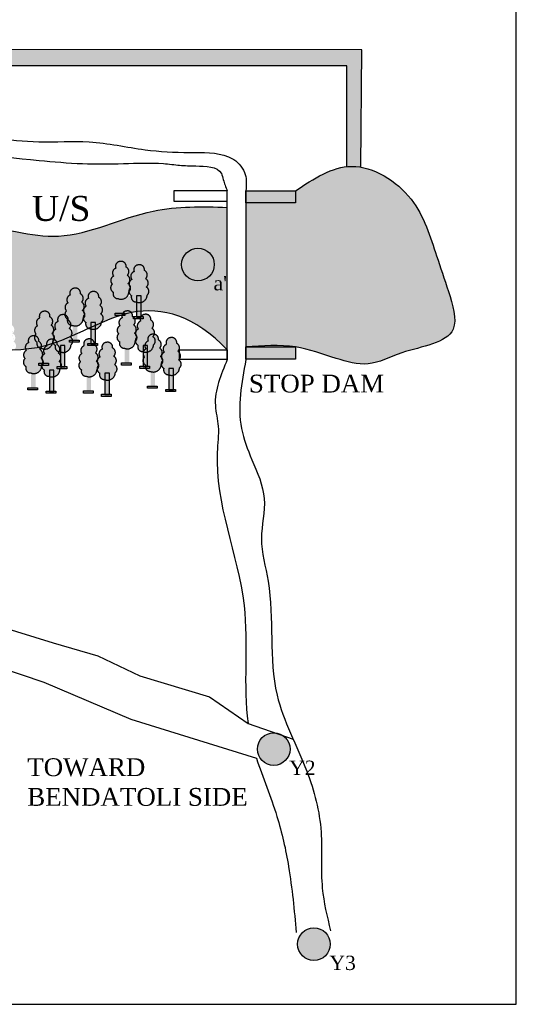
# Model space of a CAD drawing. Header units: millimetres. Extents: x 10887 to 17532, y -3266 to 805.
# Tile 9 of 10: x 16835 to 17532, y -3266 to -1885. Entities that reach past the tile are written whole.
import ezdxf

# ---------------------------------------------------------------- set-up
doc = ezdxf.new("R2010")
doc.units = ezdxf.units.MM
doc.linetypes.add('ACAD_ISO10W100', pattern=[18, 12, -3, 0, -3])
doc.styles.get("Standard").update_dxf_attribs({"font": 'times.ttf', "height": 6})

msp = doc.modelspace()

# ---------------------------------------------------------------- hatches: boundary and pattern name
at = {"ltscale": 100}
h = msp.add_hatch(color=256, dxfattribs=at)
h.set_gradient(color1=(56, 199, 182), one_color=1, tint=1, name='INVSPHERICAL')
edge = h.paths.add_edge_path()
edge.add_line((16530.3, -1926.8), (16530.3, -1949.9))
edge.add_line((16530.3, -1949.9), (17294.1, -1949.9))
edge.add_line((17294.1, -1949.9), (17294.1, -2091.2))
edge.add_spline(control_points=[(17294.1, -2091.2), (17296.3, -2091), (17302.9, -2090.6), (17309.5, -2091.2), (17313.9, -2091.9)], knot_values=[262.663959, 262.663959, 262.663959, 262.663959, 285.740739, 331.184608, 331.184608, 331.184608, 331.184608], degree=3, periodic=0)
edge.add_line((17313.9, -2091.9), (17314.9, -1927.3))
edge.add_line((17314.9, -1927.3), (16530.3, -1926.8))
h.paths.add_polyline_path([(16458.4, -1949.9), (16458.4, -1926.8), (15731.9, -1926.4), (15724.4, -1949.9)])
h = msp.add_hatch(color=256, dxfattribs=at)
h.set_gradient(color1=(56, 199, 182), one_color=1, tint=1, name='INVSPHERICAL')
edge = h.paths.add_edge_path()
edge.add_spline(control_points=[(17313.9, -2091.9), (17340.3, -2096.5), (17394.9, -2134), (17416.4, -2207), (17436.4, -2264), (17458.4, -2336.8), (17376.6, -2345.5), (17326.5, -2373.8), (17273.7, -2359.3), (17241.2, -2347.2), (17222.1, -2344.1)], knot_values=[331.184608, 331.184608, 331.184608, 331.184608, 603.559922, 894.404785, 1070.15021, 1246.713554, 1510.81305, 1677.207588, 1829.122425, 2025.924297, 2025.924297, 2025.924297, 2025.924297], degree=3, periodic=0)
edge.add_line((17222.1, -2344.1), (17222.1, -2361.3))
edge.add_line((17222.1, -2361.3), (17152.3, -2361.3))
edge.add_line((17152.3, -2361.3), (17152.3, -2344.1))
edge.add_line((17152.3, -2344.1), (17152.3, -2124.9))
edge.add_line((17152.3, -2124.9), (17222.1, -2124.9))
edge.add_spline(control_points=[(17222.1, -2124.9), (17245.7, -2109.4), (17269.2, -2093.8), (17294.1, -2091.2)], knot_values=[0, 0, 0, 0, 262.663959, 262.663959, 262.663959, 262.663959], degree=3, periodic=0)
edge.add_spline(control_points=[(17294.1, -2091.2), (17296.3, -2091), (17302.9, -2090.6), (17309.5, -2091.2), (17313.9, -2091.9)], knot_values=[262.663959, 262.663959, 262.663959, 262.663959, 285.740739, 331.184608, 331.184608, 331.184608, 331.184608], degree=3, periodic=0)
h = msp.add_hatch(color=256, dxfattribs=at)
h.set_gradient(color1=(0, 0, 255), one_color=1, tint=1, name='INVSPHERICAL')
edge = h.paths.add_edge_path()
edge.add_spline(control_points=[(17005.3, -2294), (17044.4, -2290.5), (17085.2, -2305.2), (17126.2, -2348.1)], knot_values=[27.173097, 27.173097, 27.173097, 27.173097, 433.268988, 433.268988, 433.268988, 433.268988], degree=3, periodic=0)
edge.add_line((17126.2, -2348.1), (17126.2, -2148.3))
edge.add_spline(control_points=[(17126.2, -2148.3), (17091.2, -2147.2), (17010.1, -2145.4), (16896.4, -2206.4), (16781.3, -2166.3), (16711.2, -2163.1), (16680.7, -2164.4)], knot_values=[2236.871214, 2236.871214, 2236.871214, 2236.871214, 2583.693586, 3042.589808, 3436.840429, 3742.581601, 3742.581601, 3742.581601, 3742.581601], degree=3, periodic=0)
edge.add_arc((16673.4, -2164.5), 7.26, -49.5543, 0.4252, ccw=False)
edge.add_arc((16674.7, -2176), 6.91, -49.2837, 60.7163, ccw=False)
edge.add_arc((16668.3, -2180.7), 11, 283.0736, 357.1696, ccw=False)
edge.add_line((16670.8, -2191.4), (16670.8, -2211.5))
edge.add_line((16670.8, -2211.5), (16673.5, -2211.5))
edge.add_line((16673.5, -2211.5), (16673.5, -2214.6))
edge.add_line((16673.5, -2214.6), (16659.9, -2214.6))
edge.add_line((16659.9, -2214.6), (16659.9, -2211.5))
edge.add_line((16659.9, -2211.5), (16664.5, -2211.5))
edge.add_line((16664.5, -2211.5), (16664.5, -2191))
edge.add_arc((16668.3, -2180.7), 11, 247.1696, 249.6432, ccw=False)
edge.add_arc((16663.8, -2184), 6.88, 161.8977, 271.8977, ccw=False)
edge.add_arc((16660.5, -2175.7), 6.93, 187.132, 242.132, ccw=False)
edge.add_arc((16642.6, -2176), 11, 331.4498, 357.1696, ccw=False)
edge.add_line((16652.3, -2181.3), (16652.3, -2186.1))
edge.add_line((16652.3, -2186.1), (16655.1, -2186.1))
edge.add_line((16655.1, -2186.1), (16655.1, -2189.2))
edge.add_line((16655.1, -2189.2), (16641.5, -2189.2))
edge.add_line((16641.5, -2189.2), (16641.5, -2187))
edge.add_arc((16642.6, -2176), 11, 247.1696, 263.7497, ccw=False)
edge.add_arc((16638.2, -2179.3), 6.88, 161.8977, 271.8977, ccw=False)
edge.add_arc((16634.9, -2171), 6.93, 164.6787, 242.132, ccw=False)
edge.add_spline(control_points=[(16628.2, -2169.2), (16623.9, -2169.7), (16619.7, -2170.2), (16615.5, -2170.8)], knot_values=[2018.293611, 2018.293611, 2018.293611, 2018.293611, 2060.937851, 2060.937851, 2060.937851, 2060.937851], degree=3, periodic=0)
edge.add_arc((16610.1, -2175.2), 6.91, -49.2837, 39.1739, ccw=False)
edge.add_arc((16603.7, -2179.9), 11, 283.0736, 357.1696, ccw=False)
edge.add_line((16606.1, -2190.6), (16606.1, -2210.6))
edge.add_line((16606.1, -2210.6), (16608.9, -2210.6))
edge.add_line((16608.9, -2210.6), (16608.9, -2213.7))
edge.add_line((16608.9, -2213.7), (16595.3, -2213.7))
edge.add_line((16595.3, -2213.7), (16595.3, -2210.6))
edge.add_line((16595.3, -2210.6), (16599.8, -2210.6))
edge.add_line((16599.8, -2210.6), (16599.8, -2190.2))
edge.add_arc((16603.7, -2179.9), 11, 247.1696, 249.6432, ccw=False)
edge.add_arc((16599.2, -2183.1), 6.88, 161.8977, 271.8977, ccw=False)
edge.add_arc((16595.9, -2174.8), 6.93, 187.132, 242.132, ccw=False)
edge.add_arc((16578, -2175.2), 11, 247.1696, 357.1696, ccw=False)
edge.add_arc((16573.5, -2178.4), 6.88, 167.3871, 271.8977, ccw=False)
edge.add_spline(control_points=[(16566.8, -2176.9), (16566.8, -2176.9), (16557.5, -2177.9), (16548.1, -2178.8), (16538.8, -2179.5)], knot_values=[1760.988671, 1760.988671, 1760.988671, 1760.988671, 1761.074247, 1854.920418, 1854.920418, 1854.920418, 1854.920418], degree=3, periodic=0)
edge.add_line((16538.8, -2179.5), (16538.8, -2336.8))
edge.add_spline(control_points=[(16538.8, -2336.8), (16555.9, -2335.3), (16573, -2334.3), (16590.1, -2333.4)], knot_values=[1849.022067, 1849.022067, 1849.022067, 1849.022067, 2021.321689, 2021.321689, 2021.321689, 2021.321689], degree=3, periodic=0)
edge.add_arc((16596.2, -2329.9), 6.98, 115.064, 209.9784, ccw=False)
edge.add_arc((16598.6, -2319.2), 6.97, 139.8109, 219.2336, ccw=False)
edge.add_arc((16597.4, -2309.2), 6.84, 182.407, 233.3186, ccw=False)
edge.add_arc((16596.3, -2298), 12.8, 133.2841, 243.2841, ccw=False)
edge.add_arc((16590.3, -2284.7), 4.84, 125, 235, ccw=False)
edge.add_arc((16599.7, -2276.7), 12.9, 88.7186, 198.7186, ccw=False)
edge.add_arc((16600.8, -2263.8), 0.831, 68.6634, 178.6634, ccw=False)
edge.add_arc((16613.8, -2267.4), 13.4, 50.9301, 160.9301, ccw=False)
edge.add_arc((16626.3, -2259.3), 4.64, 40.7049, 150.7049, ccw=False)
edge.add_arc((16640.5, -2264.8), 13.6, 31.1254, 141.1254, ccw=False)
edge.add_arc((16656.1, -2261.7), 5.61, 25.5471, 135.5471, ccw=False)
edge.add_arc((16666.1, -2267.5), 9.6, 10.9193, 120.9193, ccw=False)
edge.add_arc((16672.3, -2278), 12.8, -34.9098, 75.0902, ccw=False)
edge.add_arc((16681.6, -2288.5), 3.35, -39.0393, 70.9607, ccw=False)
edge.add_arc((16681.8, -2293.7), 3.92, -58.3698, 51.6302, ccw=False)
edge.add_arc((16675.5, -2303.3), 10.4, -73.0513, 36.9487, ccw=False)
edge.add_arc((16667.5, -2310.6), 11.4, 236.351, 346.351, ccw=False)
edge.add_arc((16649.6, -2311.6), 14.3, 251.8616, 324.0769, ccw=False)
edge.add_line((16645.2, -2325.2), (16645.2, -2331.8))
edge.add_spline(control_points=[(16645.2, -2331.8), (16657.9, -2331.8), (16674.7, -2332.4), (16691.5, -2334), (16695.5, -2334.4)], knot_values=[1498.183476, 1498.183476, 1498.183476, 1498.183476, 1625.667675, 1664.988597, 1664.988597, 1664.988597, 1664.988597], degree=3, periodic=0)
edge.add_arc((16702.3, -2335.4), 6.88, 161.8977, 171.2731, ccw=False)
edge.add_arc((16699, -2327.2), 6.93, 132.132, 242.132, ccw=False)
edge.add_arc((16699.3, -2317.1), 6.98, 115.064, 225.064, ccw=False)
edge.add_arc((16701.7, -2306.4), 6.97, 109.2336, 219.2336, ccw=False)
edge.add_arc((16705.9, -2297.2), 6.97, 92.0684, 202.0684, ccw=False)
edge.add_arc((16707, -2297), 6.94, -8.9659, 101.0341, ccw=False)
edge.add_arc((16710.6, -2304.5), 7.13, -46.666, 63.334, ccw=False)
edge.add_arc((16711.9, -2315.9), 7.26, -49.5543, 60.4457, ccw=False)
edge.add_arc((16713.2, -2327.5), 6.91, 46.9708, 60.7163, ccw=False)
edge.add_arc((16724.9, -2321.8), 6.98, 115.064, 185.3572, ccw=False)
edge.add_arc((16727.4, -2311.1), 6.97, 109.2336, 219.2336, ccw=False)
edge.add_arc((16731.5, -2301.9), 6.97, 92.0684, 202.0684, ccw=False)
edge.add_arc((16732.6, -2301.7), 6.94, -8.9659, 101.0341, ccw=False)
edge.add_arc((16736.2, -2309.2), 7.13, -46.666, 63.334, ccw=False)
edge.add_arc((16737.6, -2320.7), 7.26, -49.5543, 60.4457, ccw=False)
edge.add_arc((16738.9, -2332.2), 6.91, -49.2837, 60.7163, ccw=False)
edge.add_arc((16732.4, -2336.9), 11, 339.2537, 357.1696, ccw=False)
edge.add_spline(control_points=[(16742.7, -2340.8), (16754.9, -2342.6), (16767.2, -2344.4), (16779.3, -2345.8)], knot_values=[1222.368358, 1222.368358, 1222.368358, 1222.368358, 1343.020981, 1343.020981, 1343.020981, 1343.020981], degree=3, periodic=0)
edge.add_arc((16786.2, -2345.9), 6.88, 161.8977, 178.5018, ccw=False)
edge.add_arc((16782.9, -2337.7), 6.93, 132.132, 242.132, ccw=False)
edge.add_arc((16783.2, -2327.6), 6.98, 115.064, 225.064, ccw=False)
edge.add_arc((16785.6, -2316.9), 6.97, 109.2336, 219.2336, ccw=False)
edge.add_arc((16789.8, -2307.7), 6.97, 92.0684, 202.0684, ccw=False)
edge.add_arc((16790.8, -2307.5), 6.94, -8.9659, 101.0341, ccw=False)
edge.add_arc((16794.5, -2315), 7.13, -46.666, 63.334, ccw=False)
edge.add_arc((16795.8, -2326.5), 7.26, -49.5543, 60.4457, ccw=False)
edge.add_arc((16797.1, -2338), 6.91, 46.9708, 60.7163, ccw=False)
edge.add_arc((16808.8, -2332.3), 6.98, 115.064, 185.3572, ccw=False)
edge.add_arc((16811.2, -2321.6), 6.97, 109.2336, 219.2336, ccw=False)
edge.add_arc((16815.4, -2312.4), 6.97, 92.0684, 202.0684, ccw=False)
edge.add_arc((16816.5, -2312.2), 6.94, -8.9659, 101.0341, ccw=False)
edge.add_arc((16820.1, -2319.7), 7.13, -46.666, 63.334, ccw=False)
edge.add_arc((16821.4, -2331.2), 7.26, -49.5543, 60.4457, ccw=False)
edge.add_arc((16822.8, -2342.7), 6.91, -49.2837, 60.7163, ccw=False)
edge.add_arc((16816.3, -2347.4), 11, 355.101, 357.1696, ccw=False)
edge.add_spline(control_points=[(16827.3, -2348.3), (16832.6, -2348.2), (16837.9, -2347.9), (16843.2, -2347.4)], knot_values=[1007.833604, 1007.833604, 1007.833604, 1007.833604, 1062.162246, 1062.162246, 1062.162246, 1062.162246], degree=3, periodic=0)
edge.add_arc((16849.7, -2344.7), 6.97, 109.2336, 202.9394, ccw=False)
edge.add_arc((16853.8, -2335.5), 6.97, 92.0684, 202.0684, ccw=False)
edge.add_arc((16854.9, -2335.3), 6.94, 80.309, 101.0341, ccw=False)
edge.add_arc((16862.5, -2331), 6.93, 132.132, 158.1341, ccw=False)
edge.add_arc((16862.8, -2321), 6.98, 115.064, 225.064, ccw=False)
edge.add_arc((16865.2, -2310.2), 6.97, 109.2336, 219.2336, ccw=False)
edge.add_arc((16869.4, -2301), 6.97, 92.0684, 202.0684, ccw=False)
edge.add_arc((16870.5, -2300.9), 6.94, -8.9659, 101.0341, ccw=False)
edge.add_arc((16874.1, -2308.3), 7.13, -46.666, 63.334, ccw=False)
edge.add_arc((16875.4, -2319.8), 7.26, -49.5543, 60.4457, ccw=False)
edge.add_arc((16876.7, -2331.4), 6.91, 46.9708, 60.7163, ccw=False)
edge.add_arc((16888.4, -2325.7), 6.98, 115.064, 185.3572, ccw=False)
edge.add_arc((16890.9, -2314.9), 6.97, 109.2336, 219.2336, ccw=False)
edge.add_arc((16895, -2305.7), 6.97, 92.0684, 202.0684, ccw=False)
edge.add_arc((16896.1, -2305.6), 6.94, 70.8959, 101.0341, ccw=False)
edge.add_arc((16905.3, -2298.7), 6.93, 132.132, 182.8223, ccw=False)
edge.add_arc((16905.6, -2288.6), 6.98, 115.064, 225.064, ccw=False)
edge.add_arc((16908, -2277.9), 6.97, 109.2336, 219.2336, ccw=False)
edge.add_arc((16912.2, -2268.7), 6.97, 92.0684, 202.0684, ccw=False)
edge.add_arc((16913.2, -2268.5), 6.94, -8.9659, 101.0341, ccw=False)
edge.add_arc((16916.9, -2276), 7.13, -46.666, 63.334, ccw=False)
edge.add_arc((16918.2, -2287.5), 7.26, -49.5543, 60.4457, ccw=False)
edge.add_arc((16919.5, -2299), 6.91, 46.9708, 60.7163, ccw=False)
edge.add_arc((16931.2, -2293.3), 6.98, 115.064, 185.3572, ccw=False)
edge.add_arc((16933.7, -2282.6), 6.97, 109.2336, 219.2336, ccw=False)
edge.add_arc((16937.8, -2273.4), 6.97, 92.0684, 202.0684, ccw=False)
edge.add_arc((16938.9, -2273.2), 6.94, -8.9659, 101.0341, ccw=False)
edge.add_arc((16942.5, -2280.7), 7.13, -46.666, 63.334, ccw=False)
edge.add_arc((16943.9, -2292.2), 7.26, -49.5543, 60.4457, ccw=False)
edge.add_arc((16945.2, -2303.7), 6.91, -49.2837, 60.7163, ccw=False)
edge.add_arc((16938.7, -2308.4), 11, 351.738, 357.1696, ccw=False)
edge.add_spline(control_points=[(16949.6, -2310), (16958.4, -2306.2), (16967.2, -2302.7), (16976, -2300)], knot_values=[536.0951, 536.0951, 536.0951, 536.0951, 630.780956, 630.780956, 630.780956, 630.780956], degree=3, periodic=0)
edge.add_line((16976, -2300), (16968.8, -2300))
edge.add_line((16968.8, -2300), (16968.8, -2296.9))
edge.add_line((16968.8, -2296.9), (16979.4, -2296.9))
edge.add_arc((16985.3, -2300.7), 6.97, 92.0684, 147.4539, ccw=False)
edge.add_arc((16986.3, -2300.5), 6.94, 40.8938, 101.0341, ccw=False)
edge.add_spline(control_points=[(16991.6, -2296), (16991.7, -2296), (16994.2, -2295.5), (16996.6, -2295.1), (16999, -2294.7)], knot_values=[455.194653, 455.194653, 455.194653, 455.194653, 456.294275, 481.187452, 481.187452, 481.187452, 481.187452], degree=3, periodic=0)
edge.add_line((16999, -2294.7), (16999, -2281.2))
edge.add_arc((17002.8, -2270.9), 11, 247.1696, 249.6432, ccw=False)
edge.add_arc((16998.4, -2274.1), 6.88, 161.8977, 271.8977, ccw=False)
edge.add_arc((16995.1, -2265.8), 6.93, 187.132, 242.132, ccw=False)
edge.add_arc((16977.2, -2266.2), 11, 247.1696, 357.1696, ccw=False)
edge.add_arc((16972.7, -2269.4), 6.88, 161.8977, 271.8977, ccw=False)
edge.add_arc((16969.4, -2261.1), 6.93, 132.132, 242.132, ccw=False)
edge.add_arc((16969.7, -2251), 6.98, 115.064, 225.064, ccw=False)
edge.add_arc((16972.1, -2240.3), 6.97, 109.2336, 219.2336, ccw=False)
edge.add_arc((16976.3, -2231.1), 6.97, 92.0684, 202.0684, ccw=False)
edge.add_arc((16977.4, -2231), 6.94, -8.9659, 101.0341, ccw=False)
edge.add_arc((16981, -2238.4), 7.13, -46.666, 63.334, ccw=False)
edge.add_arc((16982.3, -2249.9), 7.26, -49.5543, 60.4457, ccw=False)
edge.add_arc((16983.7, -2261.5), 6.91, 46.9708, 60.7163, ccw=False)
edge.add_arc((16995.3, -2255.8), 6.98, 115.064, 185.3572, ccw=False)
edge.add_arc((16997.8, -2245), 6.97, 109.2336, 219.2336, ccw=False)
edge.add_arc((17001.9, -2235.8), 6.97, 92.0684, 202.0684, ccw=False)
edge.add_arc((17003, -2235.7), 6.94, -8.9659, 101.0341, ccw=False)
edge.add_arc((17006.7, -2243.1), 7.13, -46.666, 63.334, ccw=False)
edge.add_arc((17008, -2254.6), 7.26, -49.5543, 60.4457, ccw=False)
edge.add_arc((17009.3, -2266.2), 6.91, -49.2837, 60.7163, ccw=False)
edge.add_arc((17002.8, -2270.9), 11, 283.0736, 357.1696, ccw=False)
edge.add_line((17005.3, -2281.6), (17005.3, -2294))
h.paths.add_polyline_path([(16647.9, -2209.9), (16634.3, -2209.9), (16634.3, -2206.8), (16647.9, -2206.8)], flags=16)
h.paths.add_polyline_path([(16629.4, -2184.4), (16615.8, -2184.4), (16615.8, -2181.4), (16629.4, -2181.4)], flags=16)
h.paths.add_polyline_path([(16583.3, -2209), (16569.7, -2209), (16569.7, -2205.9), (16583.3, -2205.9)], flags=16)
h = msp.add_hatch(color=256, dxfattribs=at)
h.set_gradient(color1=(181, 135, 74), one_color=1, tint=1, name='SPHERICAL')
h.paths.add_polyline_path([(17108, -2228.5, 1), (17062.3, -2228.5, 1)])
at = {"linetype": 'ACAD_ISO10W100', "ltscale": 100}
h = msp.add_hatch(color=256, dxfattribs=at)
h.set_gradient(color1=(0, 153, 0), one_color=1, tint=1, name='SPHERICAL')
h.paths.add_polyline_path([(16987, -2255.4, 0.520567), (16985.9, -2243.6, 0.520567), (16984.2, -2232, 0.520567), (16976, -2224.2, 0.520567), (16969.8, -2233.7, 0.520567), (16966.7, -2244.7, 0.520567), (16964.8, -2256, 0.520567), (16966.2, -2267.3, 0.520567), (16972.9, -2276.3, 0.010794), (16973.4, -2276.5), (16973.4, -2267.6), (16979.7, -2267.6), (16979.7, -2276.9, 0.335061), (16988.2, -2266.7, 0.520567)])
h = msp.add_hatch(color=256, dxfattribs=at)
h.set_gradient(color1=(0, 153, 0), one_color=1, tint=1, name='SPHERICAL')
h.paths.add_polyline_path([(17012.7, -2260.1, 0.520567), (17011.6, -2248.3, 0.520567), (17009.9, -2236.7, 0.520567), (17001.7, -2228.9, 0.520567), (16995.5, -2238.4, 0.520567), (16992.4, -2249.4, 0.520567), (16990.4, -2260.7, 0.520567), (16991.8, -2272, 0.520567), (16998.6, -2281, 0.010794), (16999, -2281.2), (16999, -2272.3), (17005.3, -2272.3), (17005.3, -2281.6, 0.335061), (17013.8, -2271.4, 0.520567)])
h = msp.add_hatch(color=256, dxfattribs=at)
h.set_gradient(color1=(0, 153, 0), one_color=1, tint=1, name='SPHERICAL')
h.paths.add_polyline_path([(16922.9, -2293, 0.520567), (16921.8, -2281.1, 0.520567), (16920.1, -2269.6, 0.520567), (16911.9, -2261.7, 0.520567), (16905.7, -2271.3, 0.520567), (16902.6, -2282.3, 0.520567), (16900.6, -2293.5, 0.520567), (16902, -2304.8, 0.520567), (16908.8, -2313.8, 0.010794), (16909.3, -2314), (16909.3, -2305.2), (16915.6, -2305.2), (16915.6, -2314.4, 0.335061), (16924, -2304.3, 0.520567)])
h = msp.add_hatch(color=256, dxfattribs=at)
h.set_gradient(color1=(0, 153, 0), one_color=1, tint=1, name='SPHERICAL')
h.paths.add_polyline_path([(16948.6, -2297.7, 0.520567), (16947.4, -2285.8, 0.520567), (16945.7, -2274.3, 0.520567), (16937.6, -2266.4, 0.520567), (16931.4, -2276, 0.520567), (16928.3, -2287, 0.520567), (16926.3, -2298.2, 0.520567), (16927.7, -2309.5, 0.520567), (16934.5, -2318.5, 0.010794), (16934.9, -2318.7), (16934.9, -2309.9), (16941.2, -2309.9), (16941.2, -2319.1, 0.335061), (16949.7, -2309, 0.520567)])
h = msp.add_hatch(color=256, dxfattribs=at)
h.set_gradient(color1=(255, 127, 127), one_color=1, tint=1, name='SPHERICAL')
h.paths.add_polyline_path([(16979.7, -2276.9, -0.146911), (16973.4, -2276.5), (16973.4, -2296.9), (16979.7, -2296.9)])
h.paths.add_polyline_path([(16979.7, -2267.6), (16973.4, -2267.6), (16973.4, -2276.5, 0.146911), (16979.7, -2276.9)])
h.paths.add_polyline_path([(16982.4, -2300), (16982.4, -2296.9), (16979.7, -2296.9), (16979.7, -2297.4), (16973.4, -2297.4), (16973.4, -2296.9), (16968.8, -2296.9), (16968.8, -2300)])
h = msp.add_hatch(color=256, dxfattribs=at)
h.set_gradient(color1=(255, 127, 127), one_color=1, tint=1, name='SPHERICAL')
h.paths.add_polyline_path([(17005.3, -2281.6, -0.146911), (16999, -2281.2), (16999, -2301.6), (17005.3, -2301.6)])
h.paths.add_polyline_path([(17005.3, -2272.3), (16999, -2272.3), (16999, -2281.2, 0.146911), (17005.3, -2281.6)])
h.paths.add_polyline_path([(17008.1, -2304.7), (17008.1, -2301.6), (17005.3, -2301.6), (17005.3, -2302.1), (16999, -2302.1), (16999, -2301.6), (16994.5, -2301.6), (16994.5, -2304.7)])
h = msp.add_hatch(color=256, dxfattribs=at)
h.set_gradient(color1=(255, 127, 127), one_color=1, tint=1, name='SPHERICAL')
h.paths.add_polyline_path([(16999, -2281.2, 0.146911), (17005.3, -2281.6), (17005.3, -2272.3), (16999, -2272.3)])
h.paths.add_polyline_path([(16999, -2301.6), (17005.3, -2301.6), (17005.3, -2281.6, -0.146911), (16999, -2281.2)])
h.paths.add_polyline_path([(16999, -2301.6), (17005.3, -2301.6), (17005.3, -2272.3), (16999, -2272.3)])
h = msp.add_hatch(color=256, dxfattribs=at)
h.set_gradient(color1=(0, 153, 0), one_color=1, tint=1, name='SPHERICAL')
h.paths.add_polyline_path([(16880.1, -2325.3, 0.520567), (16879, -2313.5, 0.520567), (16877.3, -2302, 0.520567), (16869.1, -2294.1, 0.520567), (16862.9, -2303.6, 0.520567), (16859.8, -2314.6, 0.520567), (16857.8, -2325.9, 0.520567), (16859.3, -2337.2, 0.520567), (16866, -2346.2, 0.010794), (16866.5, -2346.4), (16866.5, -2337.5), (16872.8, -2337.5), (16872.8, -2346.8, 0.335061), (16881.3, -2336.6, 0.520567)])
h = msp.add_hatch(color=256, dxfattribs=at)
h.set_gradient(color1=(0, 153, 0), one_color=1, tint=1, name='SPHERICAL')
h.paths.add_polyline_path([(16905.8, -2330, 0.520567), (16904.6, -2318.2, 0.520567), (16902.9, -2306.7, 0.520567), (16894.8, -2298.8, 0.520567), (16888.6, -2308.4, 0.520567), (16885.5, -2319.3, 0.520567), (16883.5, -2330.6, 0.520567), (16884.9, -2341.9, 0.520567), (16891.7, -2350.9, 0.010794), (16892.1, -2351.1), (16892.1, -2342.2), (16898.4, -2342.2), (16898.4, -2351.5, 0.335061), (16906.9, -2341.3, 0.520567)])
h = msp.add_hatch(color=256, dxfattribs=at)
h.set_gradient(color1=(255, 127, 127), one_color=1, tint=1, name='SPHERICAL')
h.paths.add_polyline_path([(16915.6, -2314.4, -0.146911), (16909.3, -2314), (16909.3, -2334.5), (16915.6, -2334.5)])
h.paths.add_polyline_path([(16915.6, -2305.2), (16909.3, -2305.2), (16909.3, -2314, 0.146911), (16915.6, -2314.4)])
h.paths.add_polyline_path([(16918.3, -2337.5), (16918.3, -2334.5), (16915.6, -2334.5), (16915.6, -2334.9), (16909.3, -2334.9), (16909.3, -2334.5), (16904.7, -2334.5), (16904.7, -2337.5)])
h = msp.add_hatch(color=256, dxfattribs=at)
h.set_gradient(color1=(0, 153, 0), one_color=1, tint=1, name='SPHERICAL')
h.paths.add_polyline_path([(16996, -2325, 0.520567), (16994.9, -2313.2, 0.520567), (16993.2, -2301.6, 0.520567), (16985, -2293.7, 0.520567), (16978.8, -2303.3, 0.520567), (16975.7, -2314.3, 0.520567), (16973.7, -2325.6, 0.520567), (16975.1, -2336.8, 0.520567), (16981.9, -2345.9, 0.010794), (16982.4, -2346), (16982.4, -2337.2), (16988.7, -2337.2), (16988.7, -2346.4, 0.335061), (16997.1, -2336.3, 0.520567)])
h = msp.add_hatch(color=256, dxfattribs=at)
h.set_gradient(color1=(0, 153, 0), one_color=1, tint=1, name='SPHERICAL')
h.paths.add_polyline_path([(17021.7, -2329.7, 0.520567), (17020.5, -2317.9, 0.520567), (17018.8, -2306.3, 0.520567), (17010.7, -2298.4, 0.520567), (17004.5, -2308, 0.520567), (17001.4, -2319, 0.520567), (16999.4, -2330.3, 0.520567), (17000.8, -2341.5, 0.520567), (17007.6, -2350.6, 0.010794), (17008, -2350.7), (17008, -2341.9), (17014.3, -2341.9), (17014.3, -2351.1, 0.335061), (17022.8, -2341, 0.520567)])
h = msp.add_hatch(color=256, dxfattribs=at)
h.set_gradient(color1=(255, 127, 127), one_color=1, tint=1, name='SPHERICAL')
h.paths.add_polyline_path([(16941.2, -2319.1, -0.146911), (16934.9, -2318.7), (16934.9, -2339.2), (16941.2, -2339.2)])
h.paths.add_polyline_path([(16941.2, -2309.9), (16934.9, -2309.9), (16934.9, -2318.7, 0.146911), (16941.2, -2319.1)])
h.paths.add_polyline_path([(16944, -2342.2), (16944, -2339.2), (16941.2, -2339.2), (16941.2, -2339.7), (16934.9, -2339.7), (16934.9, -2339.2), (16930.4, -2339.2), (16930.4, -2342.2)])
h = msp.add_hatch(color=256, dxfattribs=at)
h.set_gradient(color1=(255, 127, 127), one_color=1, tint=1, name='SPHERICAL')
h.paths.add_polyline_path([(16934.9, -2318.7, 0.146911), (16941.2, -2319.1), (16941.2, -2309.9), (16934.9, -2309.9)])
h.paths.add_polyline_path([(16934.9, -2339.2), (16941.2, -2339.2), (16941.2, -2319.1, -0.146911), (16934.9, -2318.7)])
h.paths.add_polyline_path([(16934.9, -2339.2), (16941.2, -2339.2), (16941.2, -2309.9), (16934.9, -2309.9)])
h = msp.add_hatch(color=256, dxfattribs=at)
h.set_gradient(color1=(0, 153, 0), one_color=1, tint=1, name='SPHERICAL')
h.paths.add_polyline_path([(16864.6, -2359.8, 0.520567), (16863.4, -2347.9, 0.520567), (16861.7, -2336.4, 0.520567), (16853.6, -2328.5, 0.520567), (16847.4, -2338.1, 0.520567), (16844.3, -2349.1, 0.520567), (16842.3, -2360.3, 0.520567), (16843.7, -2371.6, 0.520567), (16850.5, -2380.6, 0.010794), (16850.9, -2380.8), (16850.9, -2372), (16857.2, -2372), (16857.2, -2381.2, 0.335061), (16865.7, -2371, 0.520567)])
h = msp.add_hatch(color=256, dxfattribs=at)
h.set_gradient(color1=(0, 153, 0), one_color=1, tint=1, name='SPHERICAL')
h.paths.add_polyline_path([(16890.2, -2364.5, 0.520567), (16889.1, -2352.6, 0.520567), (16887.4, -2341.1, 0.520567), (16879.2, -2333.2, 0.520567), (16873, -2342.8, 0.520567), (16869.9, -2353.8, 0.520567), (16867.9, -2365, 0.520567), (16869.3, -2376.3, 0.520567), (16876.1, -2385.3, 0.010794), (16876.5, -2385.5), (16876.5, -2376.7), (16882.8, -2376.7), (16882.8, -2385.9, 0.335061), (16891.3, -2375.7, 0.520567)])
h = msp.add_hatch(color=256, dxfattribs=at)
h.set_gradient(color1=(0, 153, 0), one_color=1, tint=1, name='SPHERICAL')
h.paths.add_polyline_path([(16942.4, -2364.2, 0.520567), (16941.2, -2352.4, 0.520567), (16939.6, -2340.8, 0.520567), (16931.4, -2332.9, 0.520567), (16925.2, -2342.5, 0.520567), (16922.1, -2353.5, 0.520567), (16920.1, -2364.8, 0.520567), (16921.5, -2376.1, 0.520567), (16928.3, -2385.1, 0.010794), (16928.7, -2385.2), (16928.7, -2376.4), (16935, -2376.4), (16935, -2385.6, 0.335061), (16943.5, -2375.5, 0.520567)])
h = msp.add_hatch(color=256, dxfattribs=at)
h.set_gradient(color1=(0, 153, 0), one_color=1, tint=1, name='SPHERICAL')
h.paths.add_polyline_path([(17032.4, -2357.6, 0.520567), (17031.3, -2345.7, 0.520567), (17029.6, -2334.2, 0.520567), (17021.4, -2326.3, 0.520567), (17015.2, -2335.9, 0.520567), (17012.1, -2346.8, 0.520567), (17010.1, -2358.1, 0.520567), (17011.5, -2369.4, 0.520567), (17018.3, -2378.4, 0.010794), (17018.7, -2378.6), (17018.7, -2369.7), (17025, -2369.7), (17025, -2379, 0.335061), (17033.5, -2368.8, 0.520567)])
h = msp.add_hatch(color=256, dxfattribs=at)
h.set_gradient(color1=(0, 153, 0), one_color=1, tint=1, name='SPHERICAL')
h.paths.add_polyline_path([(17058, -2362.3, 0.520567), (17056.9, -2350.4, 0.520567), (17055.2, -2338.9, 0.520567), (17047, -2331, 0.520567), (17040.8, -2340.6, 0.520567), (17037.7, -2351.5, 0.520567), (17035.8, -2362.8, 0.520567), (17037.2, -2374.1, 0.520567), (17043.9, -2383.1, 0.010794), (17044.4, -2383.3), (17044.4, -2374.5), (17050.7, -2374.5), (17050.7, -2383.7, 0.335061), (17059.2, -2373.5, 0.520567)])
h = msp.add_hatch(color=256, dxfattribs=at)
h.set_gradient(color1=(255, 127, 127), one_color=1, tint=1, name='SPHERICAL')
h.paths.add_polyline_path([(16872.8, -2346.8, -0.146911), (16866.5, -2346.4), (16866.5, -2366.9), (16872.8, -2366.9)])
h.paths.add_polyline_path([(16872.8, -2337.5), (16866.5, -2337.5), (16866.5, -2346.4, 0.146911), (16872.8, -2346.8)])
h.paths.add_polyline_path([(16875.5, -2369.9), (16875.5, -2366.9), (16872.8, -2366.9), (16872.8, -2367.3), (16866.5, -2367.3), (16866.5, -2366.9), (16861.9, -2366.9), (16861.9, -2369.9)])
h = msp.add_hatch(color=256, dxfattribs=at)
h.set_gradient(color1=(255, 127, 127), one_color=1, tint=1, name='SPHERICAL')
h.paths.add_polyline_path([(16898.4, -2351.5, -0.146911), (16892.1, -2351.1), (16892.1, -2371.6), (16898.4, -2371.6)])
h.paths.add_polyline_path([(16898.4, -2342.2), (16892.1, -2342.2), (16892.1, -2351.1, 0.146911), (16898.4, -2351.5)])
h.paths.add_polyline_path([(16901.2, -2374.6), (16901.2, -2371.6), (16898.4, -2371.6), (16898.4, -2372), (16892.1, -2372), (16892.1, -2371.6), (16887.6, -2371.6), (16887.6, -2374.6)])
h = msp.add_hatch(color=256, dxfattribs=at)
h.set_gradient(color1=(255, 127, 127), one_color=1, tint=1, name='SPHERICAL')
h.paths.add_polyline_path([(16892.1, -2351.1, 0.146911), (16898.4, -2351.5), (16898.4, -2342.2), (16892.1, -2342.2)])
h.paths.add_polyline_path([(16892.1, -2371.6), (16898.4, -2371.6), (16898.4, -2351.5, -0.146911), (16892.1, -2351.1)])
h.paths.add_polyline_path([(16892.1, -2371.6), (16898.4, -2371.6), (16898.4, -2342.2), (16892.1, -2342.2)])
h = msp.add_hatch(color=256, dxfattribs=at)
h.set_gradient(color1=(0, 153, 0), one_color=1, tint=1, name='SPHERICAL')
h.paths.add_polyline_path([(16968, -2368.9, 0.520567), (16966.9, -2357.1, 0.520567), (16965.2, -2345.5, 0.520567), (16957, -2337.6, 0.520567), (16950.8, -2347.2, 0.520567), (16947.7, -2358.2, 0.520567), (16945.7, -2369.5, 0.520567), (16947.1, -2380.8, 0.520567), (16953.9, -2389.8, 0.010794), (16954.3, -2389.9), (16954.3, -2381.1), (16960.7, -2381.1), (16960.7, -2390.3, 0.335061), (16969.1, -2380.2, 0.520567)])
h = msp.add_hatch(color=256, dxfattribs=at)
h.set_gradient(color1=(255, 127, 127), one_color=1, tint=1, name='SPHERICAL')
h.paths.add_polyline_path([(16988.7, -2346.4, -0.146911), (16982.4, -2346), (16982.4, -2366.5), (16988.7, -2366.5)])
h.paths.add_polyline_path([(16988.7, -2337.2), (16982.4, -2337.2), (16982.4, -2346, 0.146911), (16988.7, -2346.4)])
h.paths.add_polyline_path([(16991.4, -2369.6), (16991.4, -2366.5), (16988.7, -2366.5), (16988.7, -2367), (16982.4, -2367), (16982.4, -2366.5), (16977.8, -2366.5), (16977.8, -2369.6)])
h = msp.add_hatch(color=256, dxfattribs=at)
h.set_gradient(color1=(255, 127, 127), one_color=1, tint=1, name='SPHERICAL')
h.paths.add_polyline_path([(17014.3, -2351.1, -0.146911), (17008, -2350.7), (17008, -2371.2), (17014.3, -2371.2)])
h.paths.add_polyline_path([(17014.3, -2341.9), (17008, -2341.9), (17008, -2350.7, 0.146911), (17014.3, -2351.1)])
h.paths.add_polyline_path([(17017.1, -2374.3), (17017.1, -2371.2), (17014.3, -2371.2), (17014.3, -2371.7), (17008, -2371.7), (17008, -2371.2), (17003.5, -2371.2), (17003.5, -2374.3)])
h = msp.add_hatch(color=256, dxfattribs=at)
h.set_gradient(color1=(255, 127, 127), one_color=1, tint=1, name='SPHERICAL')
h.paths.add_polyline_path([(17008, -2350.7, 0.146911), (17014.3, -2351.1), (17014.3, -2341.9), (17008, -2341.9)])
h.paths.add_polyline_path([(17008, -2371.2), (17014.3, -2371.2), (17014.3, -2351.1, -0.146911), (17008, -2350.7)])
h.paths.add_polyline_path([(17008, -2371.2), (17014.3, -2371.2), (17014.3, -2341.9), (17008, -2341.9)])
h = msp.add_hatch(color=256, dxfattribs=at)
h.set_gradient(color1=(255, 127, 127), one_color=1, tint=1, name='SPHERICAL')
h.paths.add_polyline_path([(16857.2, -2381.2, -0.146911), (16850.9, -2380.8), (16850.9, -2401.3), (16857.2, -2401.3)])
h.paths.add_polyline_path([(16857.2, -2372), (16850.9, -2372), (16850.9, -2380.8, 0.146911), (16857.2, -2381.2)])
h.paths.add_polyline_path([(16860, -2404.3), (16860, -2401.3), (16857.2, -2401.3), (16857.2, -2401.7), (16850.9, -2401.7), (16850.9, -2401.3), (16846.4, -2401.3), (16846.4, -2404.3)])
h = msp.add_hatch(color=256, dxfattribs=at)
h.set_gradient(color1=(255, 127, 127), one_color=1, tint=1, name='SPHERICAL')
h.paths.add_polyline_path([(17025, -2379, -0.146911), (17018.7, -2378.6), (17018.7, -2399.1), (17025, -2399.1)])
h.paths.add_polyline_path([(17025, -2369.7), (17018.7, -2369.7), (17018.7, -2378.6, 0.146911), (17025, -2379)])
h.paths.add_polyline_path([(17027.8, -2402.1), (17027.8, -2399.1), (17025, -2399.1), (17025, -2399.5), (17018.7, -2399.5), (17018.7, -2399.1), (17014.2, -2399.1), (17014.2, -2402.1)])
h = msp.add_hatch(color=256, dxfattribs=at)
h.set_gradient(color1=(255, 127, 127), one_color=1, tint=1, name='SPHERICAL')
h.paths.add_polyline_path([(17050.7, -2383.7, -0.146911), (17044.4, -2383.3), (17044.4, -2403.8), (17050.7, -2403.8)])
h.paths.add_polyline_path([(17050.7, -2374.5), (17044.4, -2374.5), (17044.4, -2383.3, 0.146911), (17050.7, -2383.7)])
h.paths.add_polyline_path([(17053.4, -2406.8), (17053.4, -2403.8), (17050.7, -2403.8), (17050.7, -2404.2), (17044.4, -2404.2), (17044.4, -2403.8), (17039.8, -2403.8), (17039.8, -2406.8)])
h = msp.add_hatch(color=256, dxfattribs=at)
h.set_gradient(color1=(255, 127, 127), one_color=1, tint=1, name='SPHERICAL')
h.paths.add_polyline_path([(17044.4, -2383.3, 0.146911), (17050.7, -2383.7), (17050.7, -2374.5), (17044.4, -2374.5)])
h.paths.add_polyline_path([(17044.4, -2403.8), (17050.7, -2403.8), (17050.7, -2383.7, -0.146911), (17044.4, -2383.3)])
h.paths.add_polyline_path([(17044.4, -2403.8), (17050.7, -2403.8), (17050.7, -2374.5), (17044.4, -2374.5)])
h = msp.add_hatch(color=256, dxfattribs=at)
h.set_gradient(color1=(255, 127, 127), one_color=1, tint=1, name='SPHERICAL')
h.paths.add_polyline_path([(16882.8, -2385.9, -0.146911), (16876.5, -2385.5), (16876.5, -2406), (16882.8, -2406)])
h.paths.add_polyline_path([(16882.8, -2376.7), (16876.5, -2376.7), (16876.5, -2385.5, 0.146911), (16882.8, -2385.9)])
h.paths.add_polyline_path([(16885.6, -2409), (16885.6, -2406), (16882.8, -2406), (16882.8, -2406.4), (16876.5, -2406.4), (16876.5, -2406), (16872, -2406), (16872, -2409)])
h = msp.add_hatch(color=256, dxfattribs=at)
h.set_gradient(color1=(255, 127, 127), one_color=1, tint=1, name='SPHERICAL')
h.paths.add_polyline_path([(16876.5, -2385.5, 0.146911), (16882.8, -2385.9), (16882.8, -2376.7), (16876.5, -2376.7)])
h.paths.add_polyline_path([(16876.5, -2406), (16882.8, -2406), (16882.8, -2385.9, -0.146911), (16876.5, -2385.5)])
h.paths.add_polyline_path([(16876.5, -2406), (16882.8, -2406), (16882.8, -2376.7), (16876.5, -2376.7)])
h = msp.add_hatch(color=256, dxfattribs=at)
h.set_gradient(color1=(255, 127, 127), one_color=1, tint=1, name='SPHERICAL')
h.paths.add_polyline_path([(16935, -2385.6, -0.146911), (16928.7, -2385.2), (16928.7, -2405.7), (16935, -2405.7)])
h.paths.add_polyline_path([(16935, -2376.4), (16928.7, -2376.4), (16928.7, -2385.2, 0.146911), (16935, -2385.6)])
h.paths.add_polyline_path([(16937.8, -2408.8), (16937.8, -2405.7), (16935, -2405.7), (16935, -2406.2), (16928.7, -2406.2), (16928.7, -2405.7), (16924.2, -2405.7), (16924.2, -2408.8)])
h = msp.add_hatch(color=256, dxfattribs=at)
h.set_gradient(color1=(255, 127, 127), one_color=1, tint=1, name='SPHERICAL')
h.paths.add_polyline_path([(16960.7, -2390.3, -0.146911), (16954.3, -2389.9), (16954.3, -2410.4), (16960.7, -2410.4)])
h.paths.add_polyline_path([(16960.7, -2381.1), (16954.3, -2381.1), (16954.3, -2389.9, 0.146911), (16960.7, -2390.3)])
h.paths.add_polyline_path([(16963.4, -2413.5), (16963.4, -2410.4), (16960.7, -2410.4), (16960.7, -2410.9), (16954.3, -2410.9), (16954.3, -2410.4), (16949.8, -2410.4), (16949.8, -2413.5)])
h = msp.add_hatch(color=256, dxfattribs=at)
h.set_gradient(color1=(255, 127, 127), one_color=1, tint=1, name='SPHERICAL')
h.paths.add_polyline_path([(16954.3, -2389.9, 0.146911), (16960.7, -2390.3), (16960.7, -2381.1), (16954.3, -2381.1)])
h.paths.add_polyline_path([(16954.3, -2410.4), (16960.7, -2410.4), (16960.7, -2390.3, -0.146911), (16954.3, -2389.9)])
h.paths.add_polyline_path([(16954.3, -2410.4), (16960.7, -2410.4), (16960.7, -2381.1), (16954.3, -2381.1)])
at = {"ltscale": 100}
h = msp.add_hatch(color=256, dxfattribs=at)
h.set_gradient(color1=(181, 135, 74), one_color=1, tint=1, name='SPHERICAL')
h.paths.add_polyline_path([(17214.3, -2908.2, 1), (17168.5, -2908.2, 1)])
h = msp.add_hatch(color=256, dxfattribs=at)
h.set_gradient(color1=(181, 135, 74), one_color=1, tint=1, name='SPHERICAL')
h.paths.add_polyline_path([(17270.7, -3181.9, 1), (17225, -3181.9, 1)])

# ---------------------------------------------------------------- linework, layer by layer
for p, q in [((17314.9, -1927.3), (15731.9, -1926.4)), ((17313.9, -2091.9), (17314.9, -1927.3)), ((17294.1, -1949.9), (15724.4, -1949.9)), ((17294.1, -2091.2), (17294.1, -1949.9)), ((16564.3, -2711.2), (16868.9, -2814.5)), ((16804.3, -2735.2), (16881.8, -2759.2)), ((16881.8, -2759.2), (16944.6, -2777.6)), ((16944.6, -2777.6), (17003.7, -2805.3)), ((16868.9, -2814.5), (16990.7, -2866.2)), ((17003.7, -2805.3), (17101.5, -2834.8)), ((17101.5, -2834.8), (17155.6, -2872.4)), ((16990.7, -2866.2), (17167.2, -2920.8)), ((17155.6, -2872.4), (17218.6, -2894.3)), ((17167.2, -2920.8), (17167.2, -2920.8))]:
    msp.add_line(p, q, dxfattribs=at)
for points in [[(15656.5, -3266.2), (17531.9, -3266.2), (17531.9, -973.8), (15656.5, -973.8)], [(17126.2, -2124.9), (17051.2, -2124.9), (17051.2, -2139.7), (17126.2, -2139.7)], [(17152.3, -2124.9), (17222.1, -2124.9), (17222.1, -2142.1), (17152.3, -2142.1)], [(17152.3, -2344.1), (17222.1, -2344.1), (17222.1, -2361.3), (17152.3, -2361.3)], [(17126.2, -2361.9), (17059.3, -2361.9), (17059.3, -2348.1), (17126.2, -2348.1)]]:
    msp.add_lwpolyline(points, close=True, dxfattribs=at)
for points in [[(17126.2, -2361.9), (17126.2, -2124.9)], [(17152.3, -2124.9), (17152.3, -2361.9)]]:
    msp.add_lwpolyline(points, dxfattribs=at)
at = {"linetype": 'ACAD_ISO10W100', "ltscale": 100}
for points in [[(16972.9, -2276.3, -0.520567), (16966.2, -2267.3, -0.520567), (16964.8, -2256, -0.520567), (16966.7, -2244.7, -0.520567), (16969.8, -2233.7, -0.520567), (16976, -2224.2, -0.520567), (16984.2, -2232, -0.520567), (16985.9, -2243.6, -0.520567), (16987, -2255.4, -0.520567), (16988.2, -2266.7, -0.520567)], [(16998.6, -2281, -0.520567), (16991.8, -2272, -0.520567), (16990.4, -2260.7, -0.520567), (16992.4, -2249.4, -0.520567), (16995.5, -2238.4, -0.520567), (17001.7, -2228.9, -0.520567), (17009.9, -2236.7, -0.520567), (17011.6, -2248.3, -0.520567), (17012.7, -2260.1, -0.520567), (17013.8, -2271.4, -0.520567)], [(16908.8, -2313.8, -0.520567), (16902, -2304.8, -0.520567), (16900.6, -2293.5, -0.520567), (16902.6, -2282.3, -0.520567), (16905.7, -2271.3, -0.520567), (16911.9, -2261.7, -0.520567), (16920.1, -2269.6, -0.520567), (16921.8, -2281.1, -0.520567), (16922.9, -2293, -0.520567), (16924, -2304.3, -0.520567)], [(16934.5, -2318.5, -0.520567), (16927.7, -2309.5, -0.520567), (16926.3, -2298.2, -0.520567), (16928.3, -2287, -0.520567), (16931.4, -2276, -0.520567), (16937.6, -2266.4, -0.520567), (16945.7, -2274.3, -0.520567), (16947.4, -2285.8, -0.520567), (16948.6, -2297.7, -0.520567), (16949.7, -2309, -0.520567)], [(16866, -2346.2, -0.520567), (16859.3, -2337.2, -0.520567), (16857.8, -2325.9, -0.520567), (16859.8, -2314.6, -0.520567), (16862.9, -2303.6, -0.520567), (16869.1, -2294.1, -0.520567), (16877.3, -2302, -0.520567), (16879, -2313.5, -0.520567), (16880.1, -2325.3, -0.520567), (16881.3, -2336.6, -0.520567)], [(16891.7, -2350.9, -0.520567), (16884.9, -2341.9, -0.520567), (16883.5, -2330.6, -0.520567), (16885.5, -2319.3, -0.520567), (16888.6, -2308.4, -0.520567), (16894.8, -2298.8, -0.520567), (16902.9, -2306.7, -0.520567), (16904.6, -2318.2, -0.520567), (16905.8, -2330, -0.520567), (16906.9, -2341.3, -0.520567)], [(16981.9, -2345.9, -0.520567), (16975.1, -2336.8, -0.520567), (16973.7, -2325.6, -0.520567), (16975.7, -2314.3, -0.520567), (16978.8, -2303.3, -0.520567), (16985, -2293.7, -0.520567), (16993.2, -2301.6, -0.520567), (16994.9, -2313.2, -0.520567), (16996, -2325, -0.520567), (16997.1, -2336.3, -0.520567)], [(17007.6, -2350.6, -0.520567), (17000.8, -2341.5, -0.520567), (16999.4, -2330.3, -0.520567), (17001.4, -2319, -0.520567), (17004.5, -2308, -0.520567), (17010.7, -2298.4, -0.520567), (17018.8, -2306.3, -0.520567), (17020.5, -2317.9, -0.520567), (17021.7, -2329.7, -0.520567), (17022.8, -2341, -0.520567)], [(16850.5, -2380.6, -0.520567), (16843.7, -2371.6, -0.520567), (16842.3, -2360.3, -0.520567), (16844.3, -2349.1, -0.520567), (16847.4, -2338.1, -0.520567), (16853.6, -2328.5, -0.520567), (16861.7, -2336.4, -0.520567), (16863.4, -2347.9, -0.520567), (16864.6, -2359.8, -0.520567), (16865.7, -2371, -0.520567)], [(16876.1, -2385.3, -0.520567), (16869.3, -2376.3, -0.520567), (16867.9, -2365, -0.520567), (16869.9, -2353.8, -0.520567), (16873, -2342.8, -0.520567), (16879.2, -2333.2, -0.520567), (16887.4, -2341.1, -0.520567), (16889.1, -2352.6, -0.520567), (16890.2, -2364.5, -0.520567), (16891.3, -2375.7, -0.520567)], [(16928.3, -2385.1, -0.520567), (16921.5, -2376.1, -0.520567), (16920.1, -2364.8, -0.520567), (16922.1, -2353.5, -0.520567), (16925.2, -2342.5, -0.520567), (16931.4, -2332.9, -0.520567), (16939.6, -2340.8, -0.520567), (16941.2, -2352.4, -0.520567), (16942.4, -2364.2, -0.520567), (16943.5, -2375.5, -0.520567)], [(17018.3, -2378.4, -0.520567), (17011.5, -2369.4, -0.520567), (17010.1, -2358.1, -0.520567), (17012.1, -2346.8, -0.520567), (17015.2, -2335.9, -0.520567), (17021.4, -2326.3, -0.520567), (17029.6, -2334.2, -0.520567), (17031.3, -2345.7, -0.520567), (17032.4, -2357.6, -0.520567), (17033.5, -2368.8, -0.520567)], [(17043.9, -2383.1, -0.520567), (17037.2, -2374.1, -0.520567), (17035.8, -2362.8, -0.520567), (17037.7, -2351.5, -0.520567), (17040.8, -2340.6, -0.520567), (17047, -2331, -0.520567), (17055.2, -2338.9, -0.520567), (17056.9, -2350.4, -0.520567), (17058, -2362.3, -0.520567), (17059.2, -2373.5, -0.520567)], [(16953.9, -2389.8, -0.520567), (16947.1, -2380.8, -0.520567), (16945.7, -2369.5, -0.520567), (16947.7, -2358.2, -0.520567), (16950.8, -2347.2, -0.520567), (16957, -2337.6, -0.520567), (16965.2, -2345.5, -0.520567), (16966.9, -2357.1, -0.520567), (16968, -2368.9, -0.520567), (16969.1, -2380.2, -0.520567)]]:
    msp.add_lwpolyline(points, format="xyb", close=True, dxfattribs=at)
for points in [[(16999, -2302.1), (17005.3, -2302.1), (17005.3, -2272.3), (16999, -2272.3)], [(16968.8, -2296.9), (16982.4, -2296.9), (16982.4, -2300), (16968.8, -2300)], [(16994.5, -2301.6), (17008.1, -2301.6), (17008.1, -2304.7), (16994.5, -2304.7)], [(16934.9, -2339.7), (16941.2, -2339.7), (16941.2, -2309.9), (16934.9, -2309.9)], [(16892.1, -2372), (16898.4, -2372), (16898.4, -2342.2), (16892.1, -2342.2)], [(16904.7, -2334.5), (16918.3, -2334.5), (16918.3, -2337.5), (16904.7, -2337.5)], [(16930.4, -2339.2), (16944, -2339.2), (16944, -2342.2), (16930.4, -2342.2)], [(17008, -2371.7), (17014.3, -2371.7), (17014.3, -2341.9), (17008, -2341.9)], [(16861.9, -2366.9), (16875.5, -2366.9), (16875.5, -2369.9), (16861.9, -2369.9)], [(16887.6, -2371.6), (16901.2, -2371.6), (16901.2, -2374.6), (16887.6, -2374.6)], [(16977.8, -2366.5), (16991.4, -2366.5), (16991.4, -2369.6), (16977.8, -2369.6)], [(17003.5, -2371.2), (17017.1, -2371.2), (17017.1, -2374.3), (17003.5, -2374.3)], [(17044.4, -2404.2), (17050.7, -2404.2), (17050.7, -2374.5), (17044.4, -2374.5)], [(16876.5, -2406.4), (16882.8, -2406.4), (16882.8, -2376.7), (16876.5, -2376.7)], [(16954.3, -2410.9), (16960.7, -2410.9), (16960.7, -2381.1), (16954.3, -2381.1)], [(16846.4, -2401.3), (16860, -2401.3), (16860, -2404.3), (16846.4, -2404.3)], [(17014.2, -2399.1), (17027.8, -2399.1), (17027.8, -2402.1), (17014.2, -2402.1)], [(16872, -2406), (16885.6, -2406), (16885.6, -2409), (16872, -2409)], [(16924.2, -2405.7), (16937.8, -2405.7), (16937.8, -2408.8), (16924.2, -2408.8)], [(16949.8, -2410.4), (16963.4, -2410.4), (16963.4, -2413.5), (16949.8, -2413.5)], [(17039.8, -2403.8), (17053.4, -2403.8), (17053.4, -2406.8), (17039.8, -2406.8)]]:
    msp.add_lwpolyline(points, close=True, dxfattribs=at)
at = {"ltscale": 100}
for centre in [(17085.1, -2228.5), (17191.4, -2908.2), (17247.8, -3181.9)]:
    msp.add_circle(centre, 22.9, dxfattribs=at)
at = {"color": 18, "ltscale": 100}
for points in [[(16516.8, -1975.1), (16520.1, -2007.9), (16527.9, -2021), (16567.3, -2032.6), (16600.3, -2038.9), (16631.5, -2042.3), (16648, -2042.8), (16727.2, -2046.3), (16799.4, -2051.3), (16861.6, -2056.3), (16932.5, -2056.3), (17010.9, -2067.5), (17073.1, -2071.2), (17127.9, -2077.4), (17135.3, -2081.2), (17151.5, -2102.3), (17152.3, -2124.9)], [(17152.3, -2361.9), (17146.2, -2458.4), (17160.8, -2502.3), (17178.1, -2556.9), (17174.2, -2612.8), (17183.5, -2672.7), (17196.1, -2832.4), (17237.9, -2939.3), (17257.9, -3024.6), (17259.6, -3103.1), (17271.3, -3163.3)]]:
    msp.add_spline(points, degree=3, dxfattribs=at)
for points, knots in [([(16539.8, -2058), (16541.6, -2058.4), (16563, -2062.7), (16594.1, -2070.8), (16636.9, -2074.9), (16723.3, -2068), (16819.2, -2078.7), (16921.7, -2087.8), (16980.1, -2087.3), (17025.5, -2085), (17059.6, -2089.5), (17085.4, -2090.6), (17116.6, -2090.4), (17121, -2112.1), (17124.2, -2119.9), (17126.2, -2124.9)], [80.909713, 80.909713, 80.909713, 80.909713, 86.490842, 145.497013, 178.032016, 214.69971, 404.870592, 465.916975, 523.414609, 579.784827, 602.445207, 625.021427, 662.577209, 671.509015, 688.050556, 688.050556, 688.050556, 688.050556]), ([(17126.2, -2361.9), (17117.2, -2383.2), (17104.2, -2413.9), (17115.8, -2457.7), (17102.7, -2552.7), (17166.7, -2687.1), (17147.9, -2818.5), (17155.6, -2872.4)], [0, 0, 0, 0, 66.500059, 95.933145, 132.410733, 350.384578, 516.021008, 516.021008, 516.021008, 516.021008])]:
    msp.add_open_spline(points, degree=3, knots=knots, dxfattribs=at)
at = {"ltscale": 100}
msp.add_spline([(17222.1, -2124.9), (17300.7, -2090.8), (17384.2, -2137), (17420.1, -2216.5), (17436.8, -2266.5), (17443.2, -2319.1), (17371.3, -2352.4), (17323.9, -2367.8), (17278.9, -2360.1), (17222.1, -2344.1), (17152.3, -2344.1)], degree=3, dxfattribs=at)
for points, knots in [([(16010.9, -2197.9), (16100.4, -2197.2), (16253.2, -2196), (16438.3, -2185.4), (16567.9, -2178.7), (16668.4, -2161.8), (16776.9, -2164.8), (16896.4, -2206.4), (17010.1, -2145.4), (17091.2, -2147.2), (17126.2, -2148.3)], [0, 0, 0, 0, 895.540908, 1526.98526, 1854.834843, 2191.890931, 2542.612387, 2936.863007, 3395.75923, 3742.581601, 3742.581601, 3742.581601, 3742.581601]), ([(17126.2, -2348.1), (17080.5, -2300.3), (16991.3, -2275.1), (16855.8, -2371.8), (16715.1, -2328.8), (16574.3, -2333.3), (16404.3, -2346.5), (16231.3, -2426.7), (16048.5, -2352.3), (15903.9, -2362.3), (15771.8, -2362.7), (15707.9, -2375.6), (15686.2, -2380)], [27.173097, 27.173097, 27.173097, 27.173097, 480.08783, 913.836585, 1537.504397, 1841.1637, 2326.96634, 3251.137183, 3574.126445, 4244.456941, 4673.33001, 4894.785059, 4894.785059, 4894.785059, 4894.785059]), ([(17167.2, -2920.8), (17175.9, -2948.1), (17196.9, -2997.6), (17215, -3079.6), (17220.2, -3134.5), (17223.1, -3165.4)], [566.283997, 566.283997, 566.283997, 566.283997, 652.522513, 724.965011, 817.905384, 817.905384, 817.905384, 817.905384])]:
    msp.add_open_spline(points, degree=3, knots=knots, dxfattribs=at)

# ---------------------------------------------------------------- texts
at = {"linetype": 'ACAD_ISO10W100', "attachment_point": 1}
for s, insert, char_height, width in [('U/S', (16851.9, -2132.3), 35, 335.771), ("a'", (17107, -2244.7), 20, 36.892), ('STOP DAM', (17156.6, -2383), 25, 335.771), ('TOWARD BENDATOLI SIDE', (16845.5, -2921.1), 25, 335.771), ('Y2', (17213.2, -2924.4), 20, 36.892), ('Y3', (17269.7, -3198.1), 20, 36.892)]:
    msp.add_mtext(s, dxfattribs=dict(at, insert=insert, char_height=char_height, width=width))

doc.saveas('drawing.dxf')
